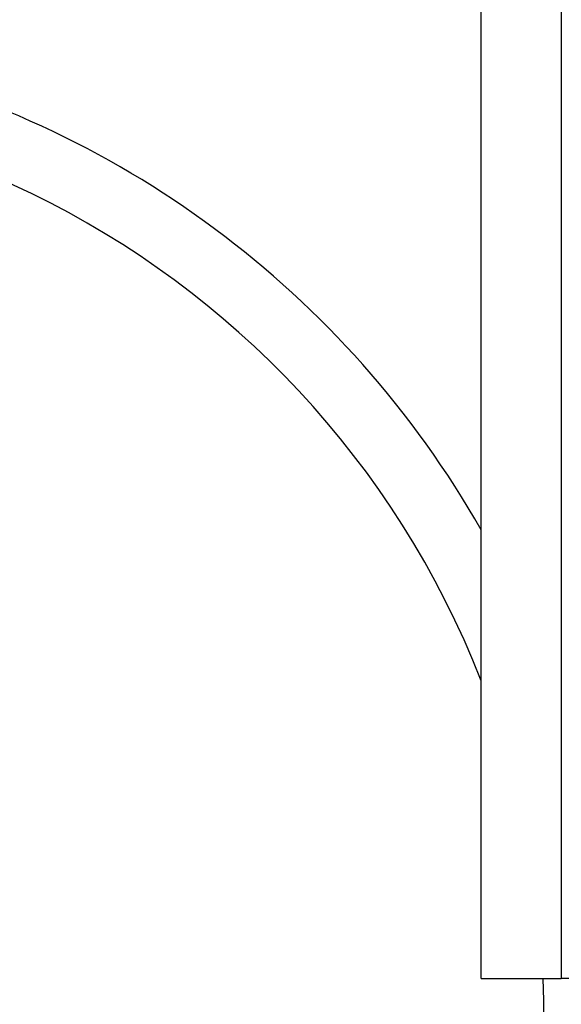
# Model space of a CAD drawing. Header units: inches. Extents: x 6 to 216, y 11 to 118.
# Tile 11 of 212: x 7.359 to 7.723, y 21.482 to 22.143. Entities that reach past the tile are written whole.
import ezdxf

# ---------------------------------------------------------------- set-up
doc = ezdxf.new("R2010")
doc.units = ezdxf.units.IN
doc.header["$MEASUREMENT"] = 0
doc.layers.add('Visible Edges(ANSI)', color=7, linetype='Continuous', lineweight=25)
doc.layers.add('Visible Tangent Edges(ANSI)', color=7, linetype='Continuous', lineweight=25)

msp = doc.modelspace()

# ---------------------------------------------------------------- linework, layer by layer
at = {"layer": 'Visible Edges(ANSI)'}
for p, q in [((7.6692, 21.49928), (7.6692, 78.25518)), ((7.6692, 21.49928), (7.72305, 21.49928)), ((8.17735, 21.49928), (7.72305, 21.49928))]:
    msp.add_line(p, q, dxfattribs=at)
for radius, start, end in [(0.656, 29.66865, 124.69043), (0.6122, 21.39917, 2.20431), (0.656, 328.24768, 2.05708)]:
    msp.add_arc((7.0992, 21.47573), radius, start, end, dxfattribs=at)
at = {"layer": 'Visible Tangent Edges(ANSI)'}
msp.add_line((7.72305, 78.25518), (7.72305, 21.49928), dxfattribs=at)

doc.saveas('drawing.dxf')
